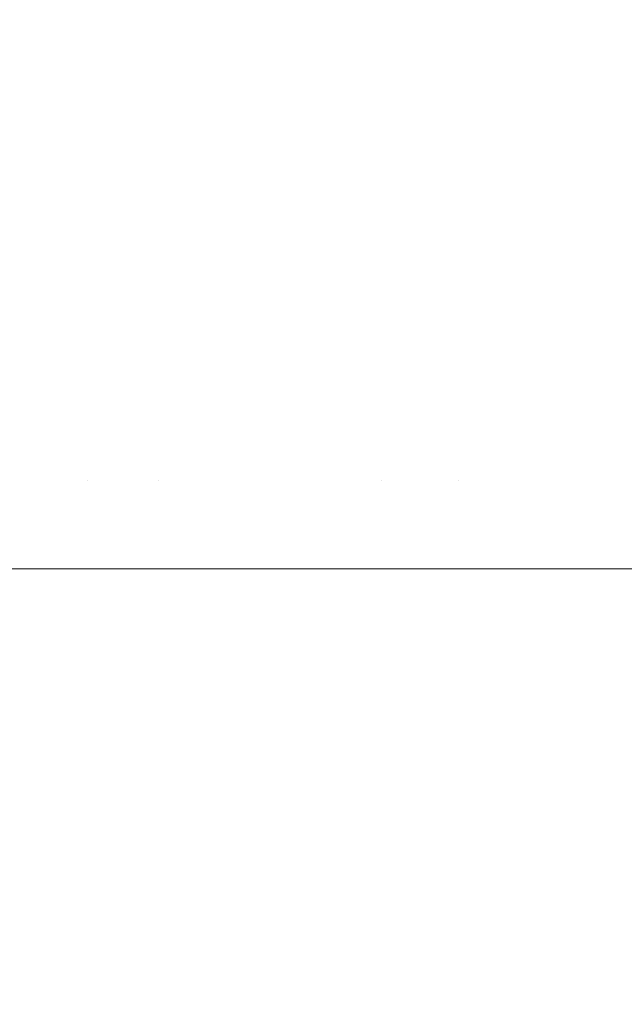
# Model space of a CAD drawing. Header units: centimetres. Extents: x -26.3 to 27.5, y 5.9 to 64.6.
# Tile 210 of 256: x -8.1476 to -8.1253, y 7.5841 to 7.6205. Entities that reach past the tile are written whole.
import ezdxf

# ---------------------------------------------------------------- set-up
doc = ezdxf.new("R2010")
doc.units = ezdxf.units.CM
doc.header["$LTSCALE"] = 2.54
doc.layers.add('Lucido design-1', color=7, linetype='Continuous')

# ---------------------------------------------------------------- blocks, each defined once
blk = doc.blocks.new('Gruppo-3-1')
at = {"color": 7, "linetype": 'Continuous', "lineweight": 9}
for points, invisible_edges in [([(-8.149216, 7.62292, -743.532919), (-8.147911, 7.62292, -743.531929), (-8.147498, 7.619721, -743.532483), (-8.148794, 7.619721, -743.533466)], 15), ([(-8.149216, 7.62292, -779.632919), (-8.147911, 7.62292, -779.631929), (-8.147498, 7.619721, -779.632483), (-8.148794, 7.619721, -779.633466)], 15), ([(-8.146175, 7.619721, -743.531512), (-8.147498, 7.619721, -743.532483), (-8.147911, 7.62292, -743.531929), (-8.146579, 7.62292, -743.530952)], 15), ([(-8.146175, 7.619721, -779.631512), (-8.147498, 7.619721, -779.632483), (-8.147911, 7.62292, -779.631929), (-8.146579, 7.62292, -779.630952)], 15), ([(-8.146579, 7.62292, -743.530952), (-8.145244, 7.62292, -743.530004), (-8.144848, 7.619721, -743.530571), (-8.146175, 7.619721, -743.531512)], 15), ([(-8.146579, 7.62292, -779.630952), (-8.145244, 7.62292, -779.630004), (-8.144848, 7.619721, -779.630571), (-8.146175, 7.619721, -779.631512)], 15), ([(-8.143495, 7.619721, -743.529643), (-8.144848, 7.619721, -743.530571), (-8.145244, 7.62292, -743.530004), (-8.143881, 7.62292, -743.52907)], 15), ([(-8.143495, 7.619721, -779.629643), (-8.144848, 7.619721, -779.630571), (-8.145244, 7.62292, -779.630004), (-8.143881, 7.62292, -779.62907)], 15), ([(-8.143881, 7.62292, -743.52907), (-8.142516, 7.62292, -743.528166), (-8.142139, 7.619721, -743.528745), (-8.143495, 7.619721, -743.529643)], 15), ([(-8.143881, 7.62292, -779.62907), (-8.142516, 7.62292, -779.628166), (-8.142139, 7.619721, -779.628745), (-8.143495, 7.619721, -779.629643)], 15), ([(-8.140757, 7.619721, -743.527861), (-8.142139, 7.619721, -743.528745), (-8.142516, 7.62292, -743.528166), (-8.141124, 7.62292, -743.527276)], 15), ([(-8.140757, 7.619721, -779.627861), (-8.142139, 7.619721, -779.628745), (-8.142516, 7.62292, -779.628166), (-8.141124, 7.62292, -779.627276)], 15), ([(-8.141124, 7.62292, -743.527276), (-8.139731, 7.62292, -743.526416), (-8.139373, 7.619721, -743.527007), (-8.140757, 7.619721, -743.527861)], 15), ([(-8.141124, 7.62292, -779.627276), (-8.139731, 7.62292, -779.626416), (-8.139373, 7.619721, -779.627007), (-8.140757, 7.619721, -779.627861)], 15), ([(-8.137963, 7.619721, -743.526167), (-8.139373, 7.619721, -743.527007), (-8.139731, 7.62292, -743.526416), (-8.138311, 7.62292, -743.525571)], 15), ([(-8.137963, 7.619721, -779.626167), (-8.139373, 7.619721, -779.627007), (-8.139731, 7.62292, -779.626416), (-8.138311, 7.62292, -779.625571)], 15), ([(-8.138311, 7.62292, -743.525571), (-8.136891, 7.62292, -743.524756), (-8.136552, 7.619721, -743.525358), (-8.137963, 7.619721, -743.526167)], 15), ([(-8.138311, 7.62292, -779.625571), (-8.136891, 7.62292, -779.624756), (-8.136552, 7.619721, -779.625358), (-8.137963, 7.619721, -779.626167)], 15), ([(-8.135115, 7.619721, -743.524564), (-8.136552, 7.619721, -743.525358), (-8.136891, 7.62292, -743.524756), (-8.135445, 7.62292, -743.523957)], 15), ([(-8.135115, 7.619721, -779.624564), (-8.136552, 7.619721, -779.625358), (-8.136891, 7.62292, -779.624756), (-8.135445, 7.62292, -779.623957)], 15), ([(-8.135445, 7.62292, -743.523957), (-8.134, 7.62292, -743.523188), (-8.13368, 7.619721, -743.5238), (-8.135115, 7.619721, -743.524564)], 15), ([(-8.135445, 7.62292, -779.623957), (-8.134, 7.62292, -779.623188), (-8.13368, 7.619721, -779.6238), (-8.135115, 7.619721, -779.624564)], 15), ([(-8.132218, 7.619721, -743.523053), (-8.13368, 7.619721, -743.5238), (-8.134, 7.62292, -743.523188), (-8.132528, 7.62292, -743.522435)], 15), ([(-8.132218, 7.619721, -779.623053), (-8.13368, 7.619721, -779.6238), (-8.134, 7.62292, -779.623188), (-8.132528, 7.62292, -779.622435)], 15), ([(-8.132528, 7.62292, -743.522435), (-8.131059, 7.62292, -743.521713), (-8.130759, 7.619721, -743.522336), (-8.132218, 7.619721, -743.523053)], 15), ([(-8.132528, 7.62292, -779.622435), (-8.131059, 7.62292, -779.621713), (-8.130759, 7.619721, -779.622336), (-8.132218, 7.619721, -779.623053)], 15), ([(-8.129274, 7.619721, -743.521635), (-8.130759, 7.619721, -743.522336), (-8.131059, 7.62292, -743.521713), (-8.129564, 7.62292, -743.521008)], 15), ([(-8.129274, 7.619721, -779.621635), (-8.130759, 7.619721, -779.622336), (-8.131059, 7.62292, -779.621713), (-8.129564, 7.62292, -779.621008)], 15), ([(-8.129564, 7.62292, -743.521008), (-8.128073, 7.62292, -743.520334), (-8.127794, 7.619721, -743.520966), (-8.129274, 7.619721, -743.521635)], 15), ([(-8.129564, 7.62292, -779.621008), (-8.128073, 7.62292, -779.620334), (-8.127794, 7.619721, -779.620966), (-8.129274, 7.619721, -779.621635)], 15), ([(-8.126286, 7.619721, -743.520313), (-8.127794, 7.619721, -743.520966), (-8.128073, 7.62292, -743.520334), (-8.126556, 7.62292, -743.519677)], 15), ([(-8.126286, 7.619721, -779.620313), (-8.127794, 7.619721, -779.620966), (-8.128073, 7.62292, -779.620334), (-8.126556, 7.62292, -779.619677)], 15), ([(-8.126556, 7.62292, -743.519677), (-8.125044, 7.62292, -743.519051), (-8.124785, 7.619721, -743.519691), (-8.126286, 7.619721, -743.520313)], 15), ([(-8.126556, 7.62292, -779.619677), (-8.125044, 7.62292, -779.619051), (-8.124785, 7.619721, -779.619691), (-8.126286, 7.619721, -779.620313)], 15), ([(-25.986537, 7.621201, -743.116391), (-25.986537, 7.617575, -743.115694), (27.113463, 7.617575, -743.115694), (27.113463, 7.621201, -743.116391)], 10), ([(-25.986537, 7.621201, -779.216391), (-25.986537, 7.617575, -779.215694), (27.113463, 7.617575, -779.215694), (27.113463, 7.621201, -779.216391)], 10), ([(-8.148794, 7.619721, -743.533466), (-8.147498, 7.619721, -743.532483), (-8.147147, 7.616502, -743.532952), (-8.148436, 7.616502, -743.53393)], 15), ([(-8.148794, 7.619721, -779.633466), (-8.147498, 7.619721, -779.632483), (-8.147147, 7.616502, -779.632952), (-8.148436, 7.616502, -779.63393)], 15), ([(-8.145832, 7.616502, -743.531987), (-8.147147, 7.616502, -743.532952), (-8.147498, 7.619721, -743.532483), (-8.146175, 7.619721, -743.531512)], 15), ([(-8.145832, 7.616502, -779.631987), (-8.147147, 7.616502, -779.632952), (-8.147498, 7.619721, -779.632483), (-8.146175, 7.619721, -779.631512)], 15), ([(-8.146175, 7.619721, -743.531512), (-8.144848, 7.619721, -743.530571), (-8.144513, 7.616502, -743.531051), (-8.145832, 7.616502, -743.531987)], 15), ([(-8.146175, 7.619721, -779.631512), (-8.144848, 7.619721, -779.630571), (-8.144513, 7.616502, -779.631051), (-8.145832, 7.616502, -779.631987)], 15), ([(-8.143168, 7.616502, -743.530129), (-8.144513, 7.616502, -743.531051), (-8.144848, 7.619721, -743.530571), (-8.143495, 7.619721, -743.529643)], 15), ([(-8.143168, 7.616502, -779.630129), (-8.144513, 7.616502, -779.631051), (-8.144848, 7.619721, -779.630571), (-8.143495, 7.619721, -779.629643)], 15), ([(-8.143495, 7.619721, -743.529643), (-8.142139, 7.619721, -743.528745), (-8.14182, 7.616502, -743.529236), (-8.143168, 7.616502, -743.530129)], 15), ([(-8.143495, 7.619721, -779.629643), (-8.142139, 7.619721, -779.628745), (-8.14182, 7.616502, -779.629236), (-8.143168, 7.616502, -779.630129)], 15), ([(-8.140445, 7.616502, -743.528357), (-8.14182, 7.616502, -743.529236), (-8.142139, 7.619721, -743.528745), (-8.140757, 7.619721, -743.527861)], 15), ([(-8.140445, 7.616502, -779.628357), (-8.14182, 7.616502, -779.629236), (-8.142139, 7.619721, -779.628745), (-8.140757, 7.619721, -779.627861)], 15), ([(-8.140757, 7.619721, -743.527861), (-8.139373, 7.619721, -743.527007), (-8.139069, 7.616502, -743.527508), (-8.140445, 7.616502, -743.528357)], 15), ([(-8.140757, 7.619721, -779.627861), (-8.139373, 7.619721, -779.627007), (-8.139069, 7.616502, -779.627508), (-8.140445, 7.616502, -779.628357)], 15), ([(-8.137667, 7.616502, -743.526673), (-8.139069, 7.616502, -743.527508), (-8.139373, 7.619721, -743.527007), (-8.137963, 7.619721, -743.526167)], 15), ([(-8.137667, 7.616502, -779.626673), (-8.139069, 7.616502, -779.627508), (-8.139373, 7.619721, -779.627007), (-8.137963, 7.619721, -779.626167)], 15), ([(-8.137963, 7.619721, -743.526167), (-8.136552, 7.619721, -743.525358), (-8.136265, 7.616502, -743.525868), (-8.137667, 7.616502, -743.526673)], 15), ([(-8.137963, 7.619721, -779.626167), (-8.136552, 7.619721, -779.625358), (-8.136265, 7.616502, -779.625868), (-8.137667, 7.616502, -779.626673)], 15), ([(-8.134836, 7.616502, -743.525079), (-8.136265, 7.616502, -743.525868), (-8.136552, 7.619721, -743.525358), (-8.135115, 7.619721, -743.524564)], 15), ([(-8.134836, 7.616502, -779.625079), (-8.136265, 7.616502, -779.625868), (-8.136552, 7.619721, -779.625358), (-8.135115, 7.619721, -779.624564)], 15), ([(-8.135115, 7.619721, -743.524564), (-8.13368, 7.619721, -743.5238), (-8.133409, 7.616502, -743.52432), (-8.134836, 7.616502, -743.525079)], 15), ([(-8.135115, 7.619721, -779.624564), (-8.13368, 7.619721, -779.6238), (-8.133409, 7.616502, -779.62432), (-8.134836, 7.616502, -779.625079)], 15), ([(-8.131956, 7.616502, -743.523577), (-8.133409, 7.616502, -743.52432), (-8.13368, 7.619721, -743.5238), (-8.132218, 7.619721, -743.523053)], 15), ([(-8.131956, 7.616502, -779.623577), (-8.133409, 7.616502, -779.62432), (-8.13368, 7.619721, -779.6238), (-8.132218, 7.619721, -779.623053)], 15), ([(-8.132218, 7.619721, -743.523053), (-8.130759, 7.619721, -743.522336), (-8.130505, 7.616502, -743.522864), (-8.131956, 7.616502, -743.523577)], 15), ([(-8.132218, 7.619721, -779.623053), (-8.130759, 7.619721, -779.622336), (-8.130505, 7.616502, -779.622864), (-8.131956, 7.616502, -779.623577)], 15), ([(-8.129029, 7.616502, -743.522167), (-8.130505, 7.616502, -743.522864), (-8.130759, 7.619721, -743.522336), (-8.129274, 7.619721, -743.521635)], 15), ([(-8.129029, 7.616502, -779.622167), (-8.130505, 7.616502, -779.622864), (-8.130759, 7.619721, -779.622336), (-8.129274, 7.619721, -779.621635)], 15), ([(-8.129274, 7.619721, -743.521635), (-8.127794, 7.619721, -743.520966), (-8.127556, 7.616502, -743.521501), (-8.129029, 7.616502, -743.522167)], 15), ([(-8.129274, 7.619721, -779.621635), (-8.127794, 7.619721, -779.620966), (-8.127556, 7.616502, -779.621501), (-8.129029, 7.616502, -779.622167)], 15), ([(-8.126058, 7.616502, -743.520852), (-8.127556, 7.616502, -743.521501), (-8.127794, 7.619721, -743.520966), (-8.126286, 7.619721, -743.520313)], 15), ([(-8.126058, 7.616502, -779.620852), (-8.127556, 7.616502, -779.621501), (-8.127794, 7.619721, -779.620966), (-8.126286, 7.619721, -779.620313)], 15), ([(-8.126286, 7.619721, -743.520313), (-8.124785, 7.619721, -743.519691), (-8.124565, 7.616502, -743.520234), (-8.126058, 7.616502, -743.520852)], 15), ([(-8.126286, 7.619721, -779.620313), (-8.124785, 7.619721, -779.619691), (-8.124565, 7.616502, -779.620234), (-8.126058, 7.616502, -779.620852)], 15), ([(27.113463, 7.61698, -743.11558), (27.113463, 7.617575, -743.115694), (-25.986537, 7.617575, -743.115694), (-25.986537, 7.61698, -743.11558)], 10), ([(27.113463, 7.61698, -779.21558), (27.113463, 7.617575, -779.215694), (-25.986537, 7.617575, -779.215694), (-25.986537, 7.61698, -779.21558)], 10), ([(-25.986537, 7.61698, -743.11558), (-25.986537, 7.613263, -743.11503), (27.113463, 7.613263, -743.11503), (27.113463, 7.61698, -743.11558)], 10), ([(-25.986537, 7.61698, -779.21558), (-25.986537, 7.613263, -779.21503), (27.113463, 7.613263, -779.21503), (27.113463, 7.61698, -779.21558)], 10), ([(-8.148436, 7.616502, -743.53393), (-8.147147, 7.616502, -743.532952), (-8.14686, 7.613265, -743.533337), (-8.148143, 7.613265, -743.53431)], 15), ([(-8.148436, 7.616502, -779.63393), (-8.147147, 7.616502, -779.632952), (-8.14686, 7.613265, -779.633337), (-8.148143, 7.613265, -779.63431)], 15), ([(-8.145552, 7.613265, -743.532377), (-8.14686, 7.613265, -743.533337), (-8.147147, 7.616502, -743.532952), (-8.145832, 7.616502, -743.531987)], 15), ([(-8.145552, 7.613265, -779.632377), (-8.14686, 7.613265, -779.633337), (-8.147147, 7.616502, -779.632952), (-8.145832, 7.616502, -779.631987)], 15), ([(-8.145832, 7.616502, -743.531987), (-8.144513, 7.616502, -743.531051), (-8.144239, 7.613265, -743.531445), (-8.145552, 7.613265, -743.532377)], 15), ([(-8.145832, 7.616502, -779.631987), (-8.144513, 7.616502, -779.631051), (-8.144239, 7.613265, -779.631445), (-8.145552, 7.613265, -779.632377)], 15), ([(-8.1429, 7.613265, -743.530527), (-8.144239, 7.613265, -743.531445), (-8.144513, 7.616502, -743.531051), (-8.143168, 7.616502, -743.530129)], 15), ([(-8.1429, 7.613265, -779.630527), (-8.144239, 7.613265, -779.631445), (-8.144513, 7.616502, -779.631051), (-8.143168, 7.616502, -779.630129)], 15), ([(-8.143168, 7.616502, -743.530129), (-8.14182, 7.616502, -743.529236), (-8.141558, 7.613265, -743.529638), (-8.1429, 7.613265, -743.530527)], 15), ([(-8.143168, 7.616502, -779.630129), (-8.14182, 7.616502, -779.629236), (-8.141558, 7.613265, -779.629638), (-8.1429, 7.613265, -779.630527)], 15), ([(-8.14019, 7.613265, -743.528763), (-8.141558, 7.613265, -743.529638), (-8.14182, 7.616502, -743.529236), (-8.140445, 7.616502, -743.528357)], 15), ([(-8.14019, 7.613265, -779.628763), (-8.141558, 7.613265, -779.629638), (-8.14182, 7.616502, -779.629236), (-8.140445, 7.616502, -779.628357)], 15), ([(-8.140445, 7.616502, -743.528357), (-8.139069, 7.616502, -743.527508), (-8.13882, 7.613265, -743.527918), (-8.14019, 7.613265, -743.528763)], 15), ([(-8.140445, 7.616502, -779.628357), (-8.139069, 7.616502, -779.627508), (-8.13882, 7.613265, -779.627918), (-8.14019, 7.613265, -779.628763)], 15), ([(-8.137425, 7.613265, -743.527087), (-8.13882, 7.613265, -743.527918), (-8.139069, 7.616502, -743.527508), (-8.137667, 7.616502, -743.526673)], 15), ([(-8.137425, 7.613265, -779.627087), (-8.13882, 7.613265, -779.627918), (-8.139069, 7.616502, -779.627508), (-8.137667, 7.616502, -779.626673)], 15), ([(-8.137667, 7.616502, -743.526673), (-8.136265, 7.616502, -743.525868), (-8.136029, 7.613265, -743.526287), (-8.137425, 7.613265, -743.527087)], 15), ([(-8.137667, 7.616502, -779.626673), (-8.136265, 7.616502, -779.625868), (-8.136029, 7.613265, -779.626287), (-8.137425, 7.613265, -779.627087)], 15), ([(-8.134607, 7.613265, -743.525501), (-8.136029, 7.613265, -743.526287), (-8.136265, 7.616502, -743.525868), (-8.134836, 7.616502, -743.525079)], 15), ([(-8.134607, 7.613265, -779.625501), (-8.136029, 7.613265, -779.626287), (-8.136265, 7.616502, -779.625868), (-8.134836, 7.616502, -779.625079)], 15), ([(-8.134836, 7.616502, -743.525079), (-8.133409, 7.616502, -743.52432), (-8.133187, 7.613265, -743.524746), (-8.134607, 7.613265, -743.525501)], 15), ([(-8.134836, 7.616502, -779.625079), (-8.133409, 7.616502, -779.62432), (-8.133187, 7.613265, -779.624746), (-8.134607, 7.613265, -779.625501)], 15), ([(-8.131741, 7.613265, -743.524006), (-8.133187, 7.613265, -743.524746), (-8.133409, 7.616502, -743.52432), (-8.131956, 7.616502, -743.523577)], 15), ([(-8.131741, 7.613265, -779.624006), (-8.133187, 7.613265, -779.624746), (-8.133409, 7.616502, -779.62432), (-8.131956, 7.616502, -779.623577)], 15), ([(-8.131956, 7.616502, -743.523577), (-8.130505, 7.616502, -743.522864), (-8.130297, 7.613265, -743.523296), (-8.131741, 7.613265, -743.524006)], 15), ([(-8.131956, 7.616502, -779.623577), (-8.130505, 7.616502, -779.622864), (-8.130297, 7.613265, -779.623296), (-8.131741, 7.613265, -779.624006)], 15), ([(-8.128827, 7.613265, -743.522603), (-8.130297, 7.613265, -743.523296), (-8.130505, 7.616502, -743.522864), (-8.129029, 7.616502, -743.522167)], 15), ([(-8.128827, 7.613265, -779.622603), (-8.130297, 7.613265, -779.623296), (-8.130505, 7.616502, -779.622864), (-8.129029, 7.616502, -779.622167)], 15), ([(-8.129029, 7.616502, -743.522167), (-8.127556, 7.616502, -743.521501), (-8.127362, 7.613265, -743.52194), (-8.128827, 7.613265, -743.522603)], 15), ([(-8.129029, 7.616502, -779.622167), (-8.127556, 7.616502, -779.621501), (-8.127362, 7.613265, -779.62194), (-8.128827, 7.613265, -779.622603)], 15), ([(-8.125871, 7.613265, -743.521295), (-8.127362, 7.613265, -743.52194), (-8.127556, 7.616502, -743.521501), (-8.126058, 7.616502, -743.520852)], 15), ([(-8.125871, 7.613265, -779.621295), (-8.127362, 7.613265, -779.62194), (-8.127556, 7.616502, -779.621501), (-8.126058, 7.616502, -779.620852)], 15), ([(-8.126058, 7.616502, -743.520852), (-8.124565, 7.616502, -743.520234), (-8.124385, 7.613265, -743.520679), (-8.125871, 7.613265, -743.521295)], 15), ([(-8.126058, 7.616502, -779.620852), (-8.124565, 7.616502, -779.620234), (-8.124385, 7.613265, -779.620679), (-8.125871, 7.613265, -779.621295)], 15), ([(27.113463, 7.612721, -743.114949), (27.113463, 7.613263, -743.11503), (-25.986537, 7.613263, -743.11503), (-25.986537, 7.612721, -743.114949)], 10), ([(27.113463, 7.612721, -779.214949), (27.113463, 7.613263, -779.21503), (-25.986537, 7.613263, -779.21503), (-25.986537, 7.612721, -779.214949)], 10), ([(-8.148143, 7.613265, -743.53431), (-8.14686, 7.613265, -743.533337), (-8.146636, 7.610014, -743.533637), (-8.147914, 7.610014, -743.534606)], 15), ([(-8.148143, 7.613265, -779.63431), (-8.14686, 7.613265, -779.633337), (-8.146636, 7.610014, -779.633637), (-8.147914, 7.610014, -779.634606)], 15), ([(-8.145333, 7.610014, -743.53268), (-8.146636, 7.610014, -743.533637), (-8.14686, 7.613265, -743.533337), (-8.145552, 7.613265, -743.532377)], 15), ([(-8.145333, 7.610014, -779.63268), (-8.146636, 7.610014, -779.633637), (-8.14686, 7.613265, -779.633337), (-8.145552, 7.613265, -779.632377)], 15), ([(-8.145552, 7.613265, -743.532377), (-8.144239, 7.613265, -743.531445), (-8.144025, 7.610014, -743.531752), (-8.145333, 7.610014, -743.53268)], 15), ([(-8.145552, 7.613265, -779.632377), (-8.144239, 7.613265, -779.631445), (-8.144025, 7.610014, -779.631752), (-8.145333, 7.610014, -779.63268)], 15), ([(-8.142691, 7.610014, -743.530837), (-8.144025, 7.610014, -743.531752), (-8.144239, 7.613265, -743.531445), (-8.1429, 7.613265, -743.530527)], 15), ([(-8.142691, 7.610014, -779.630837), (-8.144025, 7.610014, -779.631752), (-8.144239, 7.613265, -779.631445), (-8.1429, 7.613265, -779.630527)], 15), ([(-8.1429, 7.613265, -743.530527), (-8.141558, 7.613265, -743.529638), (-8.141354, 7.610014, -743.529952), (-8.142691, 7.610014, -743.530837)], 15), ([(-8.1429, 7.613265, -779.630527), (-8.141558, 7.613265, -779.629638), (-8.141354, 7.610014, -779.629952), (-8.142691, 7.610014, -779.630837)], 15), ([(-8.139991, 7.610014, -743.52908), (-8.141354, 7.610014, -743.529952), (-8.141558, 7.613265, -743.529638), (-8.14019, 7.613265, -743.528763)], 15), ([(-8.139991, 7.610014, -779.62908), (-8.141354, 7.610014, -779.629952), (-8.141558, 7.613265, -779.629638), (-8.14019, 7.613265, -779.628763)], 15), ([(-8.14019, 7.613265, -743.528763), (-8.13882, 7.613265, -743.527918), (-8.138626, 7.610014, -743.528238), (-8.139991, 7.610014, -743.52908)], 15), ([(-8.14019, 7.613265, -779.628763), (-8.13882, 7.613265, -779.627918), (-8.138626, 7.610014, -779.628238), (-8.139991, 7.610014, -779.62908)], 15), ([(-8.137236, 7.610014, -743.52741), (-8.138626, 7.610014, -743.528238), (-8.13882, 7.613265, -743.527918), (-8.137425, 7.613265, -743.527087)], 15), ([(-8.137236, 7.610014, -779.62741), (-8.138626, 7.610014, -779.628238), (-8.13882, 7.613265, -779.627918), (-8.137425, 7.613265, -779.627087)], 15), ([(-8.137425, 7.613265, -743.527087), (-8.136029, 7.613265, -743.526287), (-8.135845, 7.610014, -743.526613), (-8.137236, 7.610014, -743.52741)], 15), ([(-8.137425, 7.613265, -779.627087), (-8.136029, 7.613265, -779.626287), (-8.135845, 7.610014, -779.626613), (-8.137236, 7.610014, -779.62741)], 15), ([(-8.134429, 7.610014, -743.52583), (-8.135845, 7.610014, -743.526613), (-8.136029, 7.613265, -743.526287), (-8.134607, 7.613265, -743.525501)], 15), ([(-8.134429, 7.610014, -779.62583), (-8.135845, 7.610014, -779.626613), (-8.136029, 7.613265, -779.626287), (-8.134607, 7.613265, -779.625501)], 15), ([(-8.134607, 7.613265, -743.525501), (-8.133187, 7.613265, -743.524746), (-8.133014, 7.610014, -743.525077), (-8.134429, 7.610014, -743.52583)], 15), ([(-8.134607, 7.613265, -779.625501), (-8.133187, 7.613265, -779.624746), (-8.133014, 7.610014, -779.625077), (-8.134429, 7.610014, -779.62583)], 15), ([(-8.131573, 7.610014, -743.52434), (-8.133014, 7.610014, -743.525077), (-8.133187, 7.613265, -743.524746), (-8.131741, 7.613265, -743.524006)], 15), ([(-8.131573, 7.610014, -779.62434), (-8.133014, 7.610014, -779.625077), (-8.133187, 7.613265, -779.624746), (-8.131741, 7.613265, -779.624006)], 15), ([(-8.131741, 7.613265, -743.524006), (-8.130297, 7.613265, -743.523296), (-8.130135, 7.610014, -743.523633), (-8.131573, 7.610014, -743.52434)], 15), ([(-8.131741, 7.613265, -779.624006), (-8.130297, 7.613265, -779.623296), (-8.130135, 7.610014, -779.623633), (-8.131573, 7.610014, -779.62434)], 15), ([(-8.128671, 7.610014, -743.522943), (-8.130135, 7.610014, -743.523633), (-8.130297, 7.613265, -743.523296), (-8.128827, 7.613265, -743.522603)], 15), ([(-8.128671, 7.610014, -779.622943), (-8.130135, 7.610014, -779.623633), (-8.130297, 7.613265, -779.623296), (-8.128827, 7.613265, -779.622603)], 15), ([(-8.128827, 7.613265, -743.522603), (-8.127362, 7.613265, -743.52194), (-8.127211, 7.610014, -743.522282), (-8.128671, 7.610014, -743.522943)], 15), ([(-8.128827, 7.613265, -779.622603), (-8.127362, 7.613265, -779.62194), (-8.127211, 7.610014, -779.622282), (-8.128671, 7.610014, -779.622943)], 15), ([(-8.125725, 7.610014, -743.521639), (-8.127211, 7.610014, -743.522282), (-8.127362, 7.613265, -743.52194), (-8.125871, 7.613265, -743.521295)], 15), ([(-8.125725, 7.610014, -779.621639), (-8.127211, 7.610014, -779.622282), (-8.127362, 7.613265, -779.62194), (-8.125871, 7.613265, -779.621295)], 15), ([(-8.125871, 7.613265, -743.521295), (-8.124385, 7.613265, -743.520679), (-8.124245, 7.610014, -743.521026), (-8.125725, 7.610014, -743.521639)], 15), ([(-8.125871, 7.613265, -779.621295), (-8.124385, 7.613265, -779.620679), (-8.124245, 7.610014, -779.621026), (-8.125725, 7.610014, -779.621639)], 15), ([(-25.986537, 7.612721, -743.114949), (-25.986537, 7.608927, -743.114554), (27.113463, 7.608927, -743.114554), (27.113463, 7.612721, -743.114949)], 10), ([(-25.986537, 7.612721, -779.214949), (-25.986537, 7.608927, -779.214554), (27.113463, 7.608927, -779.214554), (27.113463, 7.612721, -779.214949)], 10), ([(-8.147914, 7.610014, -743.534606), (-8.146636, 7.610014, -743.533637), (-8.146477, 7.606752, -743.533851), (-8.147751, 7.606752, -743.534818)], 15), ([(-8.147914, 7.610014, -779.634606), (-8.146636, 7.610014, -779.633637), (-8.146477, 7.606752, -779.633851), (-8.147751, 7.606752, -779.634818)], 15), ([(-8.145176, 7.606752, -743.532897), (-8.146477, 7.606752, -743.533851), (-8.146636, 7.610014, -743.533637), (-8.145333, 7.610014, -743.53268)], 15), ([(-8.145176, 7.606752, -779.632897), (-8.146477, 7.606752, -779.633851), (-8.146636, 7.610014, -779.633637), (-8.145333, 7.610014, -779.63268)], 15), ([(-8.145333, 7.610014, -743.53268), (-8.144025, 7.610014, -743.531752), (-8.143872, 7.606752, -743.531971), (-8.145176, 7.606752, -743.532897)], 15), ([(-8.145333, 7.610014, -779.63268), (-8.144025, 7.610014, -779.631752), (-8.143872, 7.606752, -779.631971), (-8.145176, 7.606752, -779.632897)], 15), ([(-8.142541, 7.606752, -743.531059), (-8.143872, 7.606752, -743.531971), (-8.144025, 7.610014, -743.531752), (-8.142691, 7.610014, -743.530837)], 15), ([(-8.142541, 7.606752, -779.631059), (-8.143872, 7.606752, -779.631971), (-8.144025, 7.610014, -779.631752), (-8.142691, 7.610014, -779.630837)], 15), ([(-8.142691, 7.610014, -743.530837), (-8.141354, 7.610014, -743.529952), (-8.141208, 7.606752, -743.530176), (-8.142541, 7.606752, -743.531059)], 15), ([(-8.142691, 7.610014, -779.630837), (-8.141354, 7.610014, -779.629952), (-8.141208, 7.606752, -779.630176), (-8.142541, 7.606752, -779.631059)], 15), ([(-8.139848, 7.606752, -743.529306), (-8.141208, 7.606752, -743.530176), (-8.141354, 7.610014, -743.529952), (-8.139991, 7.610014, -743.52908)], 15), ([(-8.139848, 7.606752, -779.629306), (-8.141208, 7.606752, -779.630176), (-8.141354, 7.610014, -779.629952), (-8.139991, 7.610014, -779.62908)], 15), ([(-8.139991, 7.610014, -743.52908), (-8.138626, 7.610014, -743.528238), (-8.138488, 7.606752, -743.528467), (-8.139848, 7.606752, -743.529306)], 15), ([(-8.139991, 7.610014, -779.62908), (-8.138626, 7.610014, -779.628238), (-8.138488, 7.606752, -779.628467), (-8.139848, 7.606752, -779.629306)], 15), ([(-8.137101, 7.606752, -743.527641), (-8.138488, 7.606752, -743.528467), (-8.138626, 7.610014, -743.528238), (-8.137236, 7.610014, -743.52741)], 15), ([(-8.137101, 7.606752, -779.627641), (-8.138488, 7.606752, -779.628467), (-8.138626, 7.610014, -779.628238), (-8.137236, 7.610014, -779.62741)], 15), ([(-8.137236, 7.610014, -743.52741), (-8.135845, 7.610014, -743.526613), (-8.135714, 7.606752, -743.526846), (-8.137101, 7.606752, -743.527641)], 15), ([(-8.137236, 7.610014, -779.62741), (-8.135845, 7.610014, -779.626613), (-8.135714, 7.606752, -779.626846), (-8.137101, 7.606752, -779.627641)], 15), ([(-8.134302, 7.606752, -743.526065), (-8.135714, 7.606752, -743.526846), (-8.135845, 7.610014, -743.526613), (-8.134429, 7.610014, -743.52583)], 15), ([(-8.134302, 7.606752, -779.626065), (-8.135714, 7.606752, -779.626846), (-8.135845, 7.610014, -779.626613), (-8.134429, 7.610014, -779.62583)], 15), ([(-8.134429, 7.610014, -743.52583), (-8.133014, 7.610014, -743.525077), (-8.13289, 7.606752, -743.525314), (-8.134302, 7.606752, -743.526065)], 15), ([(-8.134429, 7.610014, -779.62583), (-8.133014, 7.610014, -779.625077), (-8.13289, 7.606752, -779.625314), (-8.134302, 7.606752, -779.626065)], 15), ([(-8.131453, 7.606752, -743.524579), (-8.13289, 7.606752, -743.525314), (-8.133014, 7.610014, -743.525077), (-8.131573, 7.610014, -743.52434)], 15), ([(-8.131453, 7.606752, -779.624579), (-8.13289, 7.606752, -779.625314), (-8.133014, 7.610014, -779.625077), (-8.131573, 7.610014, -779.62434)], 15), ([(-8.131573, 7.610014, -743.52434), (-8.130135, 7.610014, -743.523633), (-8.130019, 7.606752, -743.523874), (-8.131453, 7.606752, -743.524579)], 15), ([(-8.131573, 7.610014, -779.62434), (-8.130135, 7.610014, -779.623633), (-8.130019, 7.606752, -779.623874), (-8.131453, 7.606752, -779.624579)], 15), ([(-8.128558, 7.606752, -743.523185), (-8.130019, 7.606752, -743.523874), (-8.130135, 7.610014, -743.523633), (-8.128671, 7.610014, -743.522943)], 15), ([(-8.128558, 7.606752, -779.623185), (-8.130019, 7.606752, -779.623874), (-8.130135, 7.610014, -779.623633), (-8.128671, 7.610014, -779.622943)], 15), ([(-8.128671, 7.610014, -743.522943), (-8.127211, 7.610014, -743.522282), (-8.127102, 7.606752, -743.522527), (-8.128558, 7.606752, -743.523185)], 15), ([(-8.128671, 7.610014, -779.622943), (-8.127211, 7.610014, -779.622282), (-8.127102, 7.606752, -779.622527), (-8.128558, 7.606752, -779.623185)], 15), ([(-8.125621, 7.606752, -743.521885), (-8.127102, 7.606752, -743.522527), (-8.127211, 7.610014, -743.522282), (-8.125725, 7.610014, -743.521639)], 15), ([(-8.125621, 7.606752, -779.621885), (-8.127102, 7.606752, -779.622527), (-8.127211, 7.610014, -779.622282), (-8.125725, 7.610014, -779.621639)], 15), ([(-8.125725, 7.610014, -743.521639), (-8.124245, 7.610014, -743.521026), (-8.124144, 7.606752, -743.521274), (-8.125621, 7.606752, -743.521885)], 15), ([(-8.125725, 7.610014, -779.621639), (-8.124245, 7.610014, -779.621026), (-8.124144, 7.606752, -779.621274), (-8.125621, 7.606752, -779.621885)], 15), ([(27.113463, 7.608431, -743.114502), (27.113463, 7.608927, -743.114554), (-25.986537, 7.608927, -743.114554), (-25.986537, 7.608431, -743.114502)], 10), ([(27.113463, 7.608431, -779.214502), (27.113463, 7.608927, -779.214554), (-25.986537, 7.608927, -779.214554), (-25.986537, 7.608431, -779.214502)], 10), ([(-25.986537, 7.608431, -743.114502), (-25.986537, 7.604573, -743.114268), (27.113463, 7.604573, -743.114268), (27.113463, 7.608431, -743.114502)], 10), ([(-25.986537, 7.608431, -779.214502), (-25.986537, 7.604573, -779.214268), (27.113463, 7.604573, -779.214268), (27.113463, 7.608431, -779.214502)], 10), ([(-8.147751, 7.606752, -743.534818), (-8.146477, 7.606752, -743.533851), (-8.14638, 7.603484, -743.53398), (-8.147653, 7.603484, -743.534945)], 15), ([(-8.147751, 7.606752, -779.634818), (-8.146477, 7.606752, -779.633851), (-8.14638, 7.603484, -779.63398), (-8.147653, 7.603484, -779.634945)], 15), ([(-8.145082, 7.603484, -743.533027), (-8.14638, 7.603484, -743.53398), (-8.146477, 7.606752, -743.533851), (-8.145176, 7.606752, -743.532897)], 15), ([(-8.145082, 7.603484, -779.633027), (-8.14638, 7.603484, -779.63398), (-8.146477, 7.606752, -779.633851), (-8.145176, 7.606752, -779.632897)], 15), ([(-8.145176, 7.606752, -743.532897), (-8.143872, 7.606752, -743.531971), (-8.14378, 7.603484, -743.532103), (-8.145082, 7.603484, -743.533027)], 15), ([(-8.145176, 7.606752, -779.632897), (-8.143872, 7.606752, -779.631971), (-8.14378, 7.603484, -779.632103), (-8.145082, 7.603484, -779.633027)], 15), ([(-8.142451, 7.603484, -743.531192), (-8.14378, 7.603484, -743.532103), (-8.143872, 7.606752, -743.531971), (-8.142541, 7.606752, -743.531059)], 15), ([(-8.142451, 7.603484, -779.631192), (-8.14378, 7.603484, -779.632103), (-8.143872, 7.606752, -779.631971), (-8.142541, 7.606752, -779.631059)], 15), ([(-8.142541, 7.606752, -743.531059), (-8.141208, 7.606752, -743.530176), (-8.14112, 7.603484, -743.53031), (-8.142451, 7.603484, -743.531192)], 15), ([(-8.142541, 7.606752, -779.631059), (-8.141208, 7.606752, -779.630176), (-8.14112, 7.603484, -779.63031), (-8.142451, 7.603484, -779.631192)], 15), ([(-8.139763, 7.603484, -743.529442), (-8.14112, 7.603484, -743.53031), (-8.141208, 7.606752, -743.530176), (-8.139848, 7.606752, -743.529306)], 15), ([(-8.139763, 7.603484, -779.629442), (-8.14112, 7.603484, -779.63031), (-8.141208, 7.606752, -779.630176), (-8.139848, 7.606752, -779.629306)], 15), ([(-8.139848, 7.606752, -743.529306), (-8.138488, 7.606752, -743.528467), (-8.138404, 7.603484, -743.528604), (-8.139763, 7.603484, -743.529442)], 15), ([(-8.139848, 7.606752, -779.629306), (-8.138488, 7.606752, -779.628467), (-8.138404, 7.603484, -779.628604), (-8.139763, 7.603484, -779.629442)], 15), ([(-8.13702, 7.603484, -743.52778), (-8.138404, 7.603484, -743.528604), (-8.138488, 7.606752, -743.528467), (-8.137101, 7.606752, -743.527641)], 15), ([(-8.13702, 7.603484, -779.62778), (-8.138404, 7.603484, -779.628604), (-8.138488, 7.606752, -779.628467), (-8.137101, 7.606752, -779.627641)], 15), ([(-8.137101, 7.606752, -743.527641), (-8.135714, 7.606752, -743.526846), (-8.135635, 7.603484, -743.526985), (-8.13702, 7.603484, -743.52778)], 15), ([(-8.137101, 7.606752, -779.627641), (-8.135714, 7.606752, -779.626846), (-8.135635, 7.603484, -779.626985), (-8.13702, 7.603484, -779.62778)], 15), ([(-8.134225, 7.603484, -743.526206), (-8.135635, 7.603484, -743.526985), (-8.135714, 7.606752, -743.526846), (-8.134302, 7.606752, -743.526065)], 15), ([(-8.134225, 7.603484, -779.626206), (-8.135635, 7.603484, -779.626985), (-8.135714, 7.606752, -779.626846), (-8.134302, 7.606752, -779.626065)], 15), ([(-8.134302, 7.606752, -743.526065), (-8.13289, 7.606752, -743.525314), (-8.132816, 7.603484, -743.525457), (-8.134225, 7.603484, -743.526206)], 15), ([(-8.134302, 7.606752, -779.626065), (-8.13289, 7.606752, -779.625314), (-8.132816, 7.603484, -779.625457), (-8.134225, 7.603484, -779.626206)], 15), ([(-8.131381, 7.603484, -743.524723), (-8.132816, 7.603484, -743.525457), (-8.13289, 7.606752, -743.525314), (-8.131453, 7.606752, -743.524579)], 15), ([(-8.131381, 7.603484, -779.624723), (-8.132816, 7.603484, -779.625457), (-8.13289, 7.606752, -779.625314), (-8.131453, 7.606752, -779.624579)], 15), ([(-8.131453, 7.606752, -743.524579), (-8.130019, 7.606752, -743.523874), (-8.129949, 7.603484, -743.524019), (-8.131381, 7.603484, -743.524723)], 15), ([(-8.131453, 7.606752, -779.624579), (-8.130019, 7.606752, -779.623874), (-8.129949, 7.603484, -779.624019), (-8.131381, 7.603484, -779.624723)], 15), ([(-8.128491, 7.603484, -743.523331), (-8.129949, 7.603484, -743.524019), (-8.130019, 7.606752, -743.523874), (-8.128558, 7.606752, -743.523185)], 15), ([(-8.128491, 7.603484, -779.623331), (-8.129949, 7.603484, -779.624019), (-8.130019, 7.606752, -779.623874), (-8.128558, 7.606752, -779.623185)], 15), ([(-8.128558, 7.606752, -743.523185), (-8.127102, 7.606752, -743.522527), (-8.127037, 7.603484, -743.522674), (-8.128491, 7.603484, -743.523331)], 15), ([(-8.128558, 7.606752, -779.623185), (-8.127102, 7.606752, -779.622527), (-8.127037, 7.603484, -779.622674), (-8.128491, 7.603484, -779.623331)], 15), ([(-8.125558, 7.603484, -743.522033), (-8.127037, 7.603484, -743.522674), (-8.127102, 7.606752, -743.522527), (-8.125621, 7.606752, -743.521885)], 15), ([(-8.125558, 7.603484, -779.622033), (-8.127037, 7.603484, -779.622674), (-8.127102, 7.606752, -779.622527), (-8.125621, 7.606752, -779.621885)], 15), ([(-8.125621, 7.606752, -743.521885), (-8.124144, 7.606752, -743.521274), (-8.124084, 7.603484, -743.521423), (-8.125558, 7.603484, -743.522033)], 15), ([(-8.125621, 7.606752, -779.621885), (-8.124144, 7.606752, -779.621274), (-8.124084, 7.603484, -779.621423), (-8.125558, 7.603484, -779.622033)], 15), ([(27.113463, 7.604128, -743.114241), (27.113463, 7.604573, -743.114268), (-25.986537, 7.604573, -743.114268), (-25.986537, 7.604128, -743.114241)], 10), ([(27.113463, 7.604128, -779.214241), (27.113463, 7.604573, -779.214268), (-25.986537, 7.604573, -779.214268), (-25.986537, 7.604128, -779.214241)], 10), ([(-25.986537, 7.604128, -743.114241), (-25.986537, 7.600212, -743.114164), (27.113463, 7.600212, -743.114164), (27.113463, 7.604128, -743.114241)], 8), ([(-25.986537, 7.604128, -779.214241), (-25.986537, 7.600212, -779.214164), (27.113463, 7.600212, -779.214164), (27.113463, 7.604128, -779.214241)], 8), ([(-8.147653, 7.603484, -743.534945), (-8.14638, 7.603484, -743.53398), (-8.146088, 7.600212, -743.533829), (-8.147883, 7.600212, -743.535191)], 11), ([(-8.147653, 7.603484, -779.634945), (-8.14638, 7.603484, -779.63398), (-8.146088, 7.600212, -779.633829), (-8.147883, 7.600212, -779.635191)], 11), ([(-8.146088, 7.600212, -743.533829), (-8.14638, 7.603484, -743.53398), (-8.145082, 7.603484, -743.533027)], 11), ([(-8.146088, 7.600212, -779.633829), (-8.14638, 7.603484, -779.63398), (-8.145082, 7.603484, -779.633027)], 11), ([(-8.145082, 7.603484, -743.533027), (-8.14378, 7.603484, -743.532103), (-8.142629, 7.600212, -743.531377), (-8.146088, 7.600212, -743.533829)], 11), ([(-8.145082, 7.603484, -779.633027), (-8.14378, 7.603484, -779.632103), (-8.142629, 7.600212, -779.631377), (-8.146088, 7.600212, -779.633829)], 11), ([(-8.142629, 7.600212, -743.531377), (-8.14378, 7.603484, -743.532103), (-8.142451, 7.603484, -743.531192)], 11), ([(-8.142629, 7.600212, -779.631377), (-8.14378, 7.603484, -779.632103), (-8.142451, 7.603484, -779.631192)], 11), ([(-8.142451, 7.603484, -743.531192), (-8.14112, 7.603484, -743.53031), (-8.141079, 7.600212, -743.530374), (-8.142629, 7.600212, -743.531377)], 11), ([(-8.142451, 7.603484, -779.631192), (-8.14112, 7.603484, -779.63031), (-8.141079, 7.600212, -779.630374), (-8.142629, 7.600212, -779.631377)], 11), ([(-8.139066, 7.600212, -743.529071), (-8.141079, 7.600212, -743.530374), (-8.14112, 7.603484, -743.53031), (-8.139763, 7.603484, -743.529442)], 14), ([(-8.139066, 7.600212, -779.629071), (-8.141079, 7.600212, -779.630374), (-8.14112, 7.603484, -779.63031), (-8.139763, 7.603484, -779.629442)], 14), ([(-8.139763, 7.603484, -743.529442), (-8.138404, 7.603484, -743.528604), (-8.139066, 7.600212, -743.529071)], 11), ([(-8.139763, 7.603484, -779.629442), (-8.138404, 7.603484, -779.628604), (-8.139066, 7.600212, -779.629071)], 11), ([(-8.136982, 7.600212, -743.527845), (-8.139066, 7.600212, -743.529071), (-8.138404, 7.603484, -743.528604), (-8.13702, 7.603484, -743.52778)], 14), ([(-8.136982, 7.600212, -779.627845), (-8.139066, 7.600212, -779.629071), (-8.138404, 7.603484, -779.628604), (-8.13702, 7.603484, -779.62778)], 14), ([(-8.13702, 7.603484, -743.52778), (-8.135635, 7.603484, -743.526985), (-8.135404, 7.600212, -743.526917), (-8.136982, 7.600212, -743.527845)], 11), ([(-8.13702, 7.603484, -779.62778), (-8.135635, 7.603484, -779.626985), (-8.135404, 7.600212, -779.626917), (-8.136982, 7.600212, -779.627845)], 11), ([(-8.135404, 7.600212, -743.526917), (-8.135635, 7.603484, -743.526985), (-8.134225, 7.603484, -743.526206)], 11), ([(-8.135404, 7.600212, -779.626917), (-8.135635, 7.603484, -779.626985), (-8.134225, 7.603484, -779.626206)], 11), ([(-8.134225, 7.603484, -743.526206), (-8.132816, 7.603484, -743.525457), (-8.131648, 7.600212, -743.524917), (-8.135404, 7.600212, -743.526917)], 11), ([(-8.134225, 7.603484, -779.626206), (-8.132816, 7.603484, -779.625457), (-8.131648, 7.600212, -779.624917), (-8.135404, 7.600212, -779.626917)], 11), ([(-8.131648, 7.600212, -743.524917), (-8.132816, 7.603484, -743.525457), (-8.131381, 7.603484, -743.524723)], 11), ([(-8.131648, 7.600212, -779.624917), (-8.132816, 7.603484, -779.625457), (-8.131381, 7.603484, -779.624723)], 11), ([(-8.131381, 7.603484, -743.524723), (-8.129949, 7.603484, -743.524019), (-8.129916, 7.600212, -743.524087), (-8.131648, 7.600212, -743.524917)], 11), ([(-8.131381, 7.603484, -779.624723), (-8.129949, 7.603484, -779.624019), (-8.129916, 7.600212, -779.624087), (-8.131648, 7.600212, -779.624917)], 11), ([(-8.127806, 7.600212, -743.523077), (-8.129916, 7.600212, -743.524087), (-8.129949, 7.603484, -743.524019), (-8.128491, 7.603484, -743.523331)], 14), ([(-8.127806, 7.600212, -779.623077), (-8.129916, 7.600212, -779.624087), (-8.129949, 7.603484, -779.624019), (-8.128491, 7.603484, -779.623331)], 14), ([(-8.128491, 7.603484, -743.523331), (-8.127037, 7.603484, -743.522674), (-8.127806, 7.600212, -743.523077)], 11), ([(-8.128491, 7.603484, -779.623331), (-8.127037, 7.603484, -779.622674), (-8.127806, 7.600212, -779.623077)], 11), ([(-8.125528, 7.600212, -743.522103), (-8.127806, 7.600212, -743.523077), (-8.127037, 7.603484, -743.522674), (-8.125558, 7.603484, -743.522033)], 14), ([(-8.125528, 7.600212, -779.622103), (-8.127806, 7.600212, -779.623077), (-8.127037, 7.603484, -779.622674), (-8.125558, 7.603484, -779.622033)], 14), ([(-8.125558, 7.603484, -743.522033), (-8.124084, 7.603484, -743.521423), (-8.123883, 7.600212, -743.521399), (-8.125528, 7.600212, -743.522103)], 11), ([(-8.125558, 7.603484, -779.622033), (-8.124084, 7.603484, -779.621423), (-8.123883, 7.600212, -779.621399), (-8.125528, 7.600212, -779.622103)], 11), ([(-8.147876, 6.400212, -743.5352), (-8.147883, 7.600212, -743.535191), (-8.146088, 7.600212, -743.533829), (-8.146077, 6.400212, -743.533843)], 5), ([(-8.147876, 6.400212, -779.6352), (-8.147883, 7.600212, -779.635191), (-8.146088, 7.600212, -779.633829), (-8.146077, 6.400212, -779.633843)], 5), ([(-8.145085, 6.400212, -743.533095), (-8.146088, 7.600212, -743.533829), (-8.142629, 7.600212, -743.531377)], 9), ([(-8.145085, 6.400212, -743.533095), (-8.146077, 6.400212, -743.533843), (-8.146088, 7.600212, -743.533829)], 10), ([(-8.145085, 6.400212, -779.633095), (-8.146088, 7.600212, -779.633829), (-8.142629, 7.600212, -779.631377)], 9), ([(-8.145085, 6.400212, -779.633095), (-8.146077, 6.400212, -779.633843), (-8.146088, 7.600212, -779.633829)], 10), ([(-8.142629, 7.600212, -743.531377), (-8.14262, 6.400212, -743.531391), (-8.145085, 6.400212, -743.533095)], 9), ([(-8.142629, 7.600212, -779.631377), (-8.14262, 6.400212, -779.631391), (-8.145085, 6.400212, -779.633095)], 9), ([(-8.142629, 7.600212, -743.531377), (-8.141079, 7.600212, -743.530374), (-8.141661, 6.400212, -743.530729)], 10), ([(-8.141661, 6.400212, -743.530729), (-8.14262, 6.400212, -743.531391), (-8.142629, 7.600212, -743.531377)], 10), ([(-8.142629, 7.600212, -779.631377), (-8.141079, 7.600212, -779.630374), (-8.141661, 6.400212, -779.630729)], 10), ([(-8.141661, 6.400212, -779.630729), (-8.14262, 6.400212, -779.631391), (-8.142629, 7.600212, -779.631377)], 10), ([(-8.139057, 6.400212, -743.529086), (-8.141661, 6.400212, -743.530729), (-8.141079, 7.600212, -743.530374)], 10), ([(-8.139057, 6.400212, -779.629086), (-8.141661, 6.400212, -779.630729), (-8.141079, 7.600212, -779.630374)], 10), ([(-8.141079, 7.600212, -743.530374), (-8.139066, 7.600212, -743.529071), (-8.139057, 6.400212, -743.529086)], 10), ([(-8.141079, 7.600212, -779.630374), (-8.139066, 7.600212, -779.629071), (-8.139057, 6.400212, -779.629086)], 10), ([(-8.139066, 7.600212, -743.529071), (-8.136982, 7.600212, -743.527845), (-8.138138, 6.400212, -743.528505)], 10), ([(-8.138138, 6.400212, -743.528505), (-8.139057, 6.400212, -743.529086), (-8.139066, 7.600212, -743.529071)], 10), ([(-8.139066, 7.600212, -779.629071), (-8.136982, 7.600212, -779.627845), (-8.138138, 6.400212, -779.628505)], 10), ([(-8.138138, 6.400212, -779.628505), (-8.139057, 6.400212, -779.629086), (-8.139066, 7.600212, -779.629071)], 10), ([(-8.135396, 6.400212, -743.52693), (-8.138138, 6.400212, -743.528505), (-8.136982, 7.600212, -743.527845)], 10), ([(-8.135396, 6.400212, -779.62693), (-8.138138, 6.400212, -779.628505), (-8.136982, 7.600212, -779.627845)], 10), ([(-8.136982, 7.600212, -743.527845), (-8.135404, 7.600212, -743.526917), (-8.135396, 6.400212, -743.52693)], 10), ([(-8.136982, 7.600212, -779.627845), (-8.135404, 7.600212, -779.626917), (-8.135396, 6.400212, -779.62693)], 10), ([(-8.134522, 6.400212, -743.526429), (-8.135404, 7.600212, -743.526917), (-8.131648, 7.600212, -743.524917)], 9), ([(-8.134522, 6.400212, -743.526429), (-8.135396, 6.400212, -743.52693), (-8.135404, 7.600212, -743.526917)], 10), ([(-8.134522, 6.400212, -779.626429), (-8.135404, 7.600212, -779.626917), (-8.131648, 7.600212, -779.624917)], 9), ([(-8.134522, 6.400212, -779.626429), (-8.135396, 6.400212, -779.62693), (-8.135404, 7.600212, -779.626917)], 10), ([(-8.131648, 7.600212, -743.524917), (-8.131641, 6.400212, -743.52493), (-8.134522, 6.400212, -743.526429)], 9), ([(-8.131648, 7.600212, -779.624917), (-8.131641, 6.400212, -779.62493), (-8.134522, 6.400212, -779.626429)], 9), ([(-8.131648, 7.600212, -743.524917), (-8.129916, 7.600212, -743.524087), (-8.130819, 6.400212, -743.524503)], 10), ([(-8.130819, 6.400212, -743.524503), (-8.131641, 6.400212, -743.52493), (-8.131648, 7.600212, -743.524917)], 10), ([(-8.131648, 7.600212, -779.624917), (-8.129916, 7.600212, -779.624087), (-8.130819, 6.400212, -779.624503)], 10), ([(-8.130819, 6.400212, -779.624503), (-8.131641, 6.400212, -779.62493), (-8.131648, 7.600212, -779.624917)], 10), ([(-8.1278, 6.400212, -743.523089), (-8.130819, 6.400212, -743.524503), (-8.129916, 7.600212, -743.524087)], 10), ([(-8.1278, 6.400212, -779.623089), (-8.130819, 6.400212, -779.624503), (-8.129916, 7.600212, -779.624087)], 10), ([(-8.129916, 7.600212, -743.524087), (-8.127806, 7.600212, -743.523077), (-8.1278, 6.400212, -743.523089)], 10), ([(-8.129916, 7.600212, -779.624087), (-8.127806, 7.600212, -779.623077), (-8.1278, 6.400212, -779.623089)], 10), ([(-8.127806, 7.600212, -743.523077), (-8.125528, 7.600212, -743.522103), (-8.127036, 6.400212, -743.522732)], 10), ([(-8.127036, 6.400212, -743.522732), (-8.1278, 6.400212, -743.523089), (-8.127806, 7.600212, -743.523077)], 10), ([(-8.127806, 7.600212, -779.623077), (-8.125528, 7.600212, -779.622103), (-8.127036, 6.400212, -779.622732)], 10), ([(-8.127036, 6.400212, -779.622732), (-8.1278, 6.400212, -779.623089), (-8.127806, 7.600212, -779.623077)], 10), ([(-8.125528, 7.600212, -743.522103), (-8.123883, 7.600212, -743.521399), (-8.123878, 6.400212, -743.521411), (-8.127036, 6.400212, -743.522732)], 10), ([(-8.125528, 7.600212, -779.622103), (-8.123883, 7.600212, -779.621399), (-8.123878, 6.400212, -779.621411), (-8.127036, 6.400212, -779.622732)], 10)]:
    blk.add_3dface(points, dxfattribs=dict(at, invisible_edges=invisible_edges))
for points in [[(-25.986537, 7.600212, -743.114164), (-25.986537, 6.000212, -743.114164), (27.113463, 6.000212, -743.114164), (27.113463, 7.600212, -743.114164)], [(-25.986537, 7.600212, -779.214164), (-25.986537, 6.000212, -779.214164), (27.113463, 6.000212, -779.214164), (27.113463, 7.600212, -779.214164)]]:
    blk.add_3dface(points, dxfattribs=at)
blk = doc.blocks.new('Gruppo-4-1')
at = {"color": 7}
blk.add_blockref('Gruppo-3-1', (0, 0), dxfattribs=at)

msp = doc.modelspace()

# ---------------------------------------------------------------- block references
at = {"layer": 'Lucido design-1', "color": 7}
msp.add_blockref('Gruppo-4-1', (0, 0), dxfattribs=at)

doc.saveas('drawing.dxf')
